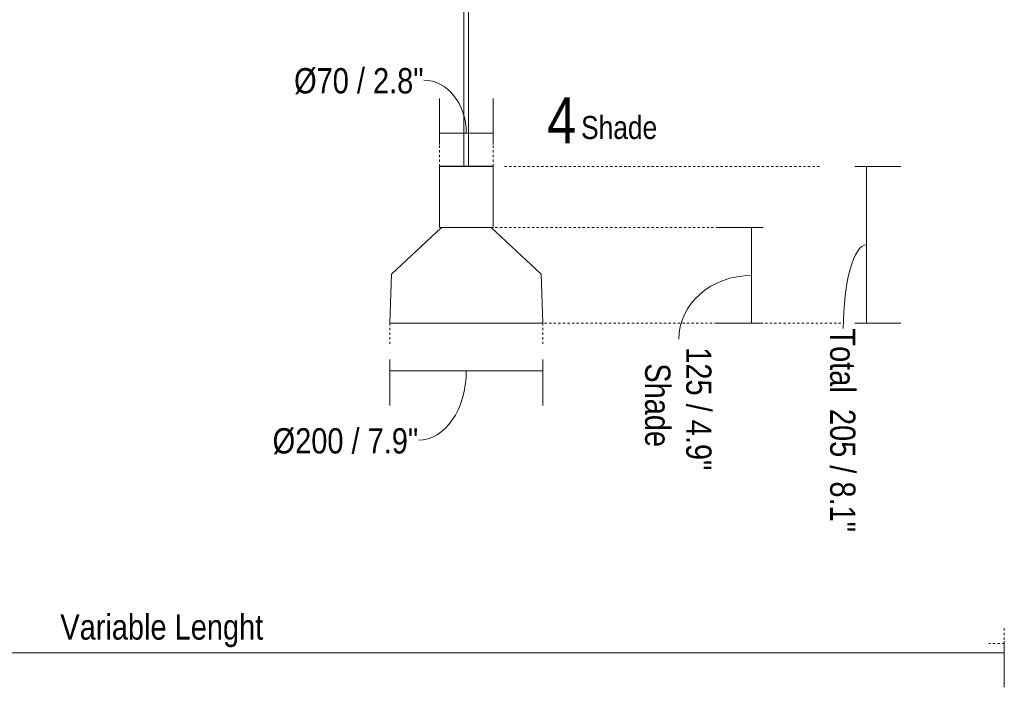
# Model space of a CAD drawing. Header units: millimetres. Extents: x 5395 to 9995, y 397 to 7363.
# Tile 2 of 5: x 6409 to 7694, y 397 to 1271. Entities that reach past the tile are written whole.
import ezdxf

# ---------------------------------------------------------------- set-up
doc = ezdxf.new("R2010")
doc.units = ezdxf.units.MM
doc.linetypes.add('Dash', pattern=[6, 3, -3])
doc.layers.add('A-ANNO-DIMS', color=7, linetype='Dash', lineweight=9, true_color=0xd2d2d2)
for name, color, linetype, lineweight in [('A-ANNO-DIMS-15', 7, 'Continuous', 9), ('E-LITE-EQPM', 7, 'Continuous', 20), ('G-ANNO-TEXT', 7, 'Continuous', 9)]:
    doc.layers.add(name, color=color, linetype=linetype, lineweight=lineweight)
doc.styles.add('Arial Narrow', font='ARIALN.TTF', dxfattribs={"height": 33})
doc.styles.add('Arial Narrow_1', font='ARIALN.TTF', dxfattribs={"height": 60})
doc.styles.add('Arial Narrow_2', font='ARIALN.TTF', dxfattribs={"height": 30})
doc.dimstyles.new('FARO_-_2_2mm_Arial_Narrow_mm_Inch_Left', dxfattribs={"dimscale": 304.8, "dimtxt": 33.773222, "dimasz": 0, "dimexe": 0.147638, "dimexo": 0.0625, "dimgap": 0.024606, "dimtad": 1, "dimdec": 0, "dimzin": 0, "dimdsep": 46, "dimtxsty": 'Arial Narrow', "dimblk1": 'NONE', "dimblk2": 'NONE', "dimsah": 1, "dimcen": 0.09, "dimadec": 0, "dimazin": 0, "dimtfac": 1, "dimtdec": 4, "dimtix": 1, "dimtmove": 0, "dimatfit": 3, "dimfxl": 0.049213, "dimfxlon": 1, "dimtvp": 1, "dimtolj": 1, "dimtzin": 0, "dimarcsym": 2})
doc.dimstyles.new('FARO_-_2_2mm_Arial_Narrow_mm_Inch_Right', dxfattribs={"dimscale": 304.8, "dimtxt": 33.773222, "dimasz": 0, "dimexe": 0.147638, "dimexo": 0.0625, "dimgap": 0.024606, "dimtad": 1, "dimdec": 0, "dimzin": 0, "dimdsep": 46, "dimtxsty": 'Arial Narrow', "dimblk1": 'NONE', "dimblk2": 'NONE', "dimsah": 1, "dimcen": 0.09, "dimadec": 0, "dimazin": 0, "dimtfac": 1, "dimtdec": 4, "dimtix": 1, "dimtmove": 1, "dimatfit": 3, "dimfxl": 0.049213, "dimfxlon": 1, "dimtvp": 1, "dimtolj": 1, "dimtzin": 0, "dimarcsym": 2})

# ---------------------------------------------------------------- blocks, each defined once
blk = doc.blocks.new('68593-3L_ 68594-3L KOMBO200 - 64314-54-3L CONGA Black_White pendant lamp ø450-3L-747466-Alzado_PDF')
at = {"layer": 'E-LITE-EQPM', "lineweight": 9}
for p, q in [((6988.8, 1979.8), (6988.8, 1080)), ((6994.8, 1080), (6994.8, 1983.8))]:
    blk.add_line(p, q, dxfattribs=at)
at = {"layer": 'E-LITE-EQPM', "lineweight": 9, "flags": 128}
for points in [[(6957.4, 1079.9), (6957.5, 1079.9), (6957.5, 1080), (6957.6, 1080), (6957.6, 1080), (6957.6, 1080), (6957.7, 1080), (6957.7, 1080), (6957.7, 1080), (6957.8, 1080), (6957.8, 1080)], [(7024.2, 1080), (7023.8, 1080), (7023.3, 1080), (7022.7, 1080), (7022.1, 1080), (7021.5, 1080), (7020.8, 1080), (7020, 1080), (7019.2, 1080), (7018.4, 1080), (7017.5, 1080), (7016.6, 1080), (7015.7, 1080), (7014.7, 1080), (7013.6, 1080), (7012.6, 1080), (7011.5, 1080), (7010.4, 1080), (7009.2, 1080), (7008, 1080), (7006.8, 1080), (7005.6, 1080), (7004.3, 1080), (7003, 1080), (7001.7, 1080), (7000.4, 1080), (6999.1, 1080), (6997.8, 1080), (6996.4, 1080), (6995.1, 1080), (6993.7, 1080), (6992.3, 1080), (6991, 1080), (6989.6, 1080), (6988.3, 1080), (6986.9, 1080), (6985.6, 1080), (6984.2, 1080), (6982.9, 1080), (6981.6, 1080), (6980.3, 1080), (6979, 1080), (6977.8, 1080), (6976.6, 1080), (6975.4, 1080), (6974.2, 1080), (6973, 1080), (6971.9, 1080), (6970.8, 1080), (6969.8, 1080), (6968.8, 1080), (6967.8, 1080), (6966.8, 1080), (6965.9, 1080), (6965.1, 1080), (6964.2, 1080), (6963.5, 1080), (6962.7, 1080), (6962, 1080), (6961.4, 1080), (6960.8, 1080), (6960.3, 1080), (6959.8, 1080), (6959.4, 1080), (6959, 1080), (6958.7, 1080), (6958.4, 1080), (6958.1, 1080), (6958, 1080), (6957.9, 1080), (6957.8, 1080), (6957.8, 1080)], [(6957.8, 1080), (6957.8, 1080), (6957.9, 1080), (6958, 1080), (6958.2, 1080), (6958.5, 1080), (6958.8, 1080), (6959.1, 1080), (6959.5, 1080)], [(7025.9, 1080), (7025.9, 1080), (7025.8, 1080), (7025.6, 1080), (7025.5, 1080), (7025.2, 1080), (7024.9, 1080), (7024.6, 1080), (7024.2, 1080)], [(7024.3, 1080), (7024.7, 1080), (7025, 1080), (7025.3, 1080), (7025.5, 1080), (7025.7, 1080), (7025.8, 1080), (7025.9, 1080), (7025.9, 1080)], [(7025.9, 1080), (7025.9, 1080), (7026, 1080), (7026, 1080), (7026, 1080), (7026.1, 1080), (7026.1, 1080), (7026.2, 1080), (7026.2, 1080), (7026.2, 1079.9)], [(6956.8, 1079.1), (6956.8, 1079.1), (6956.8, 1079.1), (6956.8, 1079.2), (6956.9, 1079.2), (6956.9, 1079.2)]]:
    blk.add_lwpolyline(points, dxfattribs=at)
blk = doc.blocks.new('DIMBLOCK1-Alzado_PDF')
at = {"layer": 'A-ANNO-DIMS-15', "color": 251, "true_color": 0x5b5b5b, "transparency": 16777216}
for p, q in [((5494.1, 460.2), (5494.1, 400.2)), ((5494.1, 445.2), (5494.1, 460.2)), ((7694.1, 460.2), (7694.1, 400.2)), ((7694.1, 445.2), (7694.1, 460.2)), ((5494.1, 445.2), (7694.1, 445.2))]:
    blk.add_line(p, q, dxfattribs=at)
at = {"layer": 'A-ANNO-DIMS-15', "color": 0, "transparency": 16777216, "insert": (6462, 495.3), "char_height": 33, "width": 317.147, "attachment_point": 1, "line_spacing_factor": 0.974696, "style": 'Arial Narrow'}
blk.add_mtext('Variable Lenght', dxfattribs=at)
blk = doc.blocks.new('_None')
blk = doc.blocks.new('DIMBLOCK3-Alzado_PDF')
at = {"layer": 'A-ANNO-DIMS-15', "color": 251, "true_color": 0x5b5b5b, "transparency": 16777216}
for p, q in [((7364.3, 1000), (7319.2, 1000)), ((7364.2, 875.1), (7364.2, 1000)), ((7364.2, 1000), (7379.2, 1000)), ((7364.3, 875.1), (7319.2, 875.1)), ((7364.2, 875.1), (7379.2, 875.1))]:
    blk.add_line(p, q, dxfattribs=at)
blk.add_ellipse((7364.2, 854.3), major_axis=(-95, 0), ratio=0.876518, start_param=4.712389, end_param=6.283185, dxfattribs=at)
at = {"layer": 'A-ANNO-DIMS-15', "color": 0, "transparency": 16777216, "char_height": 33, "attachment_point": 1, "rotation": 270, "line_spacing_factor": 0.974696, "style": 'Arial Narrow'}
for s, insert, width in [(' 125 / 4.9"', (7311.9, 854.3), 205.856), ('Shade', (7258.3, 822.9), 130.59)]:
    blk.add_mtext(s, dxfattribs=dict(at, insert=insert, width=width))
blk = doc.blocks.new('DIMBLOCK4-Alzado_PDF')
at = {"layer": 'A-ANNO-DIMS-15', "color": 251, "true_color": 0x5b5b5b, "transparency": 16777216}
for p, q in [((6956.9, 1123.2), (6956.9, 1168.3)), ((7026.9, 1123.2), (7026.9, 1168.3)), ((6956.9, 1123.3), (7026.9, 1123.3)), ((6956.9, 1123.3), (6956.9, 1108.3)), ((7026.9, 1123.3), (7026.9, 1108.3))]:
    blk.add_line(p, q, dxfattribs=at)
blk.add_ellipse((6936.5, 1123.3), major_axis=(0, 69), ratio=0.802763, start_param=4.712389, end_param=6.283185, dxfattribs=at)
at = {"layer": 'A-ANNO-DIMS-15', "color": 0, "transparency": 16777216, "insert": (6767.1, 1208.1), "char_height": 33, "width": 203.283, "attachment_point": 1, "line_spacing_factor": 0.974696, "style": 'Arial Narrow'}
blk.add_mtext('Ø70 / 2.8"', dxfattribs=at)
blk = doc.blocks.new('DIMBLOCK5-Alzado_PDF')
at = {"layer": 'A-ANNO-DIMS-15', "color": 251, "true_color": 0x5b5b5b, "transparency": 16777216}
for p, q in [((6891.9, 827.9), (6891.9, 767.9)), ((6891.9, 812.9), (6891.9, 827.9)), ((7091.9, 827.9), (7091.9, 767.9)), ((7091.9, 812.9), (7091.9, 827.9)), ((6891.9, 812.9), (7091.9, 812.9))]:
    blk.add_line(p, q, dxfattribs=at)
blk.add_ellipse((6929.4, 812.9), major_axis=(0, 90.5), ratio=0.690006, start_param=3.141593, end_param=4.712389, dxfattribs=at)
at = {"layer": 'A-ANNO-DIMS-15', "color": 0, "transparency": 16777216, "insert": (6739.1, 738.2), "char_height": 33, "width": 228.371, "attachment_point": 1, "line_spacing_factor": 0.974696, "style": 'Arial Narrow'}
blk.add_mtext('Ø200 / 7.9"', dxfattribs=at)
blk = doc.blocks.new('DIMBLOCK6-Alzado_PDF')
at = {"layer": 'A-ANNO-DIMS-15', "color": 251, "true_color": 0x5b5b5b, "transparency": 16777216}
for p, q in [((7499.2, 1079.9), (7559.2, 1079.9)), ((7514.2, 1079.9), (7499.2, 1079.9)), ((7514.2, 1079.9), (7514.2, 875.1)), ((7499.2, 875.1), (7559.2, 875.1)), ((7514.2, 875.1), (7499.2, 875.1))]:
    blk.add_line(p, q, dxfattribs=at)
blk.add_ellipse((7514.2, 868.4), major_axis=(0, 109.1), ratio=0.277179, start_param=0, end_param=1.570796, dxfattribs=at)
at = {"layer": 'A-ANNO-DIMS-15', "color": 0, "transparency": 16777216, "insert": (7499.8, 868.4), "char_height": 33, "width": 319.72, "attachment_point": 1, "rotation": 270, "line_spacing_factor": 0.974696, "style": 'Arial Narrow'}
blk.add_mtext('Total  205 / 8.1"', dxfattribs=at)

msp = doc.modelspace()

# ---------------------------------------------------------------- linework, layer by layer
at = {"layer": 'A-ANNO-DIMS'}
for p, q in [((6956.9, 1079.9), (6956.9, 1139.9)), ((7026.9, 1079.9), (7026.9, 1132.9)), ((7041.8, 1079.9), (7455.8, 1079.9)), ((7374.7, 1000), (7026.9, 1000)), ((6891.9, 875.1), (6891.9, 845.1)), ((7480.9, 875.1), (7091.9, 875.1)), ((7091.9, 875.1), (7091.9, 845.1)), ((7694.1, 477.2), (7694.1, 457.2)), ((7694.1, 457.2), (7674.1, 457.2))]:
    msp.add_line(p, q, dxfattribs=at)
at = {"layer": 'E-LITE-EQPM'}
for p, q in [((7026.9, 1079.9), (6956.9, 1079.9)), ((6956.9, 1079.9), (6956.9, 1000)), ((7026.9, 1000), (7026.9, 1079.9)), ((6959.3, 1000), (6894.1, 939.2)), ((6956.9, 1000), (6959.3, 1000)), ((7024.4, 1000), (6959.3, 1000)), ((7024.4, 1000), (7026.9, 1000)), ((7089.6, 939.2), (7024.4, 1000)), ((6894.1, 939.2), (6891.9, 875.1)), ((7091.9, 875.1), (7089.6, 939.2)), ((6891.9, 875.1), (7091.9, 875.1))]:
    msp.add_line(p, q, dxfattribs=at)

# ---------------------------------------------------------------- block references
at = {"layer": 'E-LITE-EQPM', "lineweight": 9}
msp.add_blockref('68593-3L_ 68594-3L KOMBO200 - 64314-54-3L CONGA Black_White pendant lamp ø450-3L-747466-Alzado_PDF', (0, 0), dxfattribs=at)

# ---------------------------------------------------------------- texts
at = {"layer": 'G-ANNO-TEXT', "insert": (7097.2, 1170.1), "char_height": 60, "width": 46.899, "attachment_point": 1, "style": 'Arial Narrow_1'}
msp.add_mtext('4', dxfattribs=at)
at = {"layer": 'G-ANNO-TEXT', "color": 251, "true_color": 0x5b5b5b, "insert": (7141.7, 1145.6), "char_height": 30, "width": 125.063, "attachment_point": 1, "style": 'Arial Narrow_2'}
msp.add_mtext('Shade', dxfattribs=at)

# ---------------------------------------------------------------- dimensions: what is measured, and where the dimension line sits
at = {"layer": 'A-ANNO-DIMS', "color": 251, "linetype": 'Continuous', "true_color": 0x5b5b5b}
for base, p1, p2, override, picture, middle in [((7026.9, 1123.3), (6956.9, 1108.3), (7026.9, 1108.3), {"dimpost": '<>', "dimfxl": 70}, 'DIMBLOCK4-Alzado_PDF', (6868.7, 1186.1)), ((7091.9, 812.9), (6891.9, 827.9), (7091.9, 827.9), {"dimpost": '<>', "dimfxl": 200.00554}, 'DIMBLOCK5-Alzado_PDF', (6853.3, 716.2))]:
    dim = msp.add_linear_dim(base=base, p1=p1, p2=p2, text='Ø<>', dimstyle='FARO_-_2_2mm_Arial_Narrow_mm_Inch_Right', override=override, dxfattribs=at)
    dim.commit()
    dim.dimension.update_dxf_attribs({"geometry": picture, "text_midpoint": middle, "dimtype": 160})
for base, p1, p2, text, override, picture, middle in [((7514.2, 875.1), (7499.2, 1079.9), (7499.2, 875.1), 'Total  <>', {"dimtad": 4, "dimpost": '<>', "dimfxl": 204.861972}, 'DIMBLOCK6-Alzado_PDF', (7477.8, 708.6)), ((7364.2, 1000), (7379.2, 875.1), (7379.2, 1000), ' <>\\XShade', {"dimtad": 4, "dimpost": '<>', "dimfxl": 124.928935}, 'DIMBLOCK3-Alzado_PDF', (7267.9, 854.3))]:
    dim = msp.add_linear_dim(base=base, p1=p1, p2=p2, angle=90, text=text, dimstyle='FARO_-_2_2mm_Arial_Narrow_mm_Inch_Right', override=override, dxfattribs=at)
    dim.commit()
    dim.dimension.update_dxf_attribs({"geometry": picture, "text_midpoint": middle, "dimtype": 160, "text_rotation": 90})
dim = msp.add_linear_dim(base=(7694.1, 445.2), p1=(5494.1, 460.2), p2=(7694.1, 460.2), text='Variable Lenght', dimstyle='FARO_-_2_2mm_Arial_Narrow_mm_Inch_Left', override={"dimpost": '<>', "dimfxl": 2200.000497}, dxfattribs=at)
dim.commit()
dim.dimension.update_dxf_attribs({"geometry": 'DIMBLOCK1-Alzado_PDF', "text_midpoint": (6594.1, 474)})

doc.saveas('drawing.dxf')
